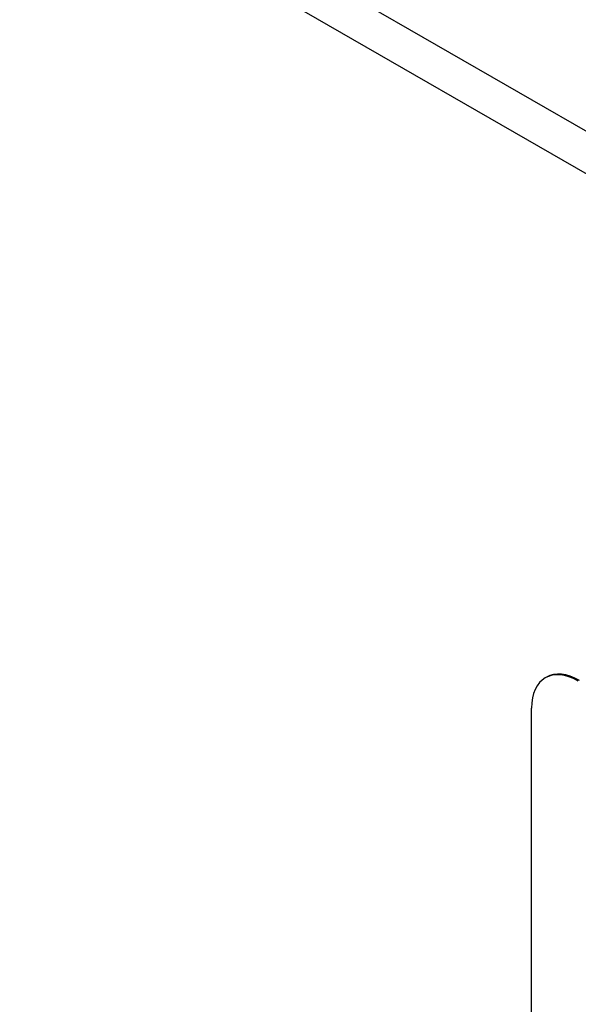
# Model space of a CAD drawing. Header units: inches. Extents: x 20 to 683, y 61 to 320.
# Tile 238 of 256: x 625.5 to 627.62, y 278.65 to 282.37. Entities that reach past the tile are written whole.
import ezdxf

# ---------------------------------------------------------------- set-up
doc = ezdxf.new("R2010")
doc.units = ezdxf.units.IN
doc.header["$MEASUREMENT"] = 0
doc.layers.add('Visible Edges(ANSI)', color=7, linetype='Continuous', lineweight=25)
doc.layers.add('Visible Tangent Edges(ANSI)', color=7, linetype='Continuous', lineweight=25)

msp = doc.modelspace()

# ---------------------------------------------------------------- linework, layer by layer
at = {"layer": 'Visible Edges(ANSI)'}
for p, q in [((627.495, 279.886), (627.4907, 279.8836)), ((627.4387, 278.5424), (627.4387, 279.7687))]:
    msp.add_line(p, q, dxfattribs=at)
for centre, end_param in [((627.6155, 279.6669), 7.070517), ((627.6197, 279.6694), 6.283185)]:
    msp.add_ellipse(centre, major_axis=(-0.1248, 0.2166), ratio=0.578093, start_param=5.499721, end_param=end_param, dxfattribs=at)
at = {"layer": 'Visible Tangent Edges(ANSI)'}
for p, q in [((580.9836, 308.8207), (631.6159, 279.6635)), ((631.5459, 279.5422), (580.9136, 308.6995))]:
    msp.add_line(p, q, dxfattribs=at)

doc.saveas('drawing.dxf')
